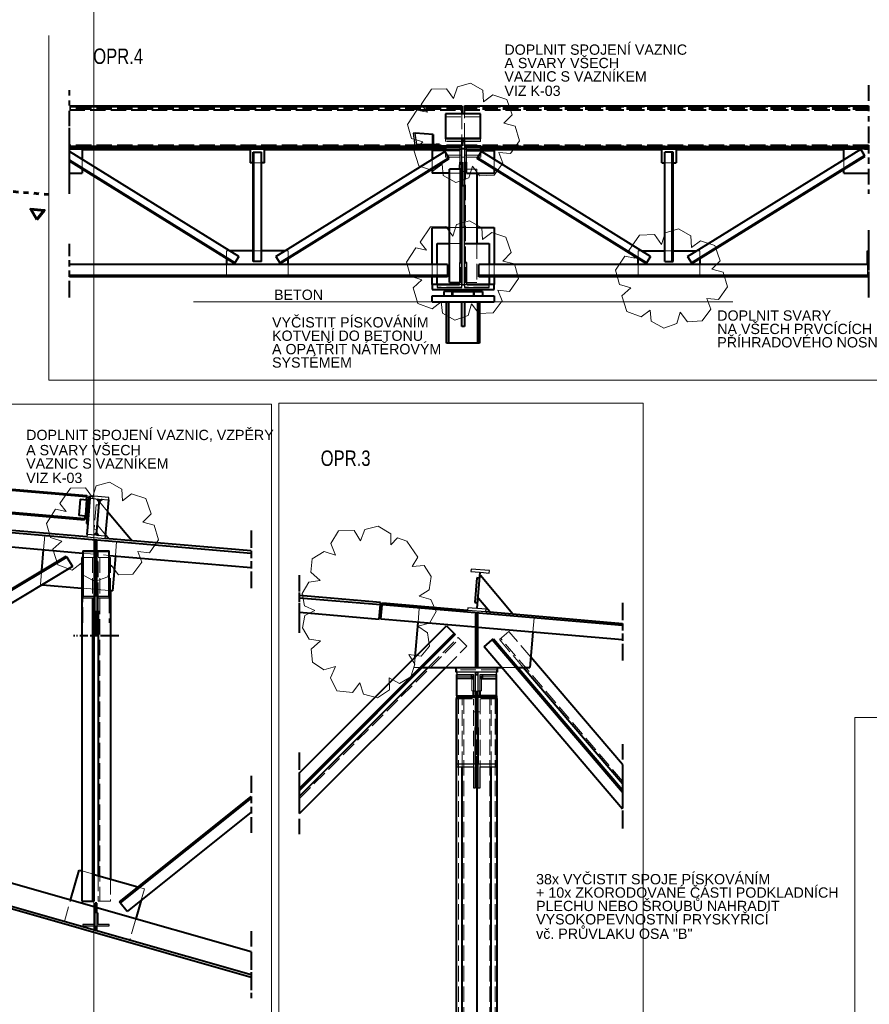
# Model space of a CAD drawing. Header units: metres. Extents: x 235 to 340, y 94 to 153.
# Tile 27 of 48: x 287 to 303, y 105 to 124. Entities that reach past the tile are written whole.
import ezdxf

# ---------------------------------------------------------------- set-up
doc = ezdxf.new("R2010")
doc.units = ezdxf.units.M
for name, pattern in [('__RA_2', [0.4, 0.3, -0.1]), ('__RA_4', [0.6, 0.3, -0.1, 0, -0.1, 0, -0.1]), ('__RA_5', [0.1, 0, -0.1])]:
    doc.linetypes.add(name, pattern=pattern)
doc.layers.add('POPIS', color=7, linetype='Continuous', lineweight=13)
doc.layers.add('Standard', color=7, linetype='Continuous', lineweight=40)
doc.styles.add('ARIAL', font='ARIAL.TTF')

msp = doc.modelspace()

# ---------------------------------------------------------------- linework, layer by layer
at = {"layer": 'Standard', "color": 7, "linetype": 'Continuous', "lineweight": 13}
for p, q in [((288.378, 101.082), (288.378, 126.281)), ((287.507, 123.529), (287.507, 116.83)), ((294.956, 118.352), (290.316, 118.352)), ((296.156, 118.352), (300.796, 118.352))]:
    msp.add_line(p, q, dxfattribs=at)
at = {"layer": 'Standard', "color": 1, "linetype": '__RA_4', "lineweight": 40}
for p, q in [((287.907, 120.965), (287.907, 122.56)), ((303.43, 122.56), (303.43, 120.965)), ((287.907, 120.875), (287.907, 121.734)), ((303.43, 121.734), (303.43, 120.454)), ((287.907, 120.705), (287.907, 121.675)), ((287.907, 120.686), (287.907, 121.505)), ((287.907, 120.454), (287.907, 121.486)), ((287.907, 121.304), (287.907, 121.398)), ((287.907, 121.3), (287.907, 121.372)), ((303.43, 121.398), (303.43, 121.304)), ((303.43, 121.372), (303.43, 121.3)), ((303.43, 119.742), (303.43, 118.678)), ((287.907, 118.462), (287.907, 119.478)), ((303.43, 119.478), (303.43, 118.462)), ((287.907, 118.438), (287.907, 119.262)), ((303.43, 119.262), (303.43, 118.438)), ((291.434, 113.91), (291.434, 113.07)), ((291.434, 113.87), (291.434, 112.789)), ((292.375, 112.202), (292.375, 113.042)), ((292.375, 111.921), (292.375, 113.002)), ((298.654, 112.504), (298.654, 111.663)), ((298.654, 112.463), (298.654, 111.382)), ((288.808, 111.862), (287.984, 111.862)), ((288.864, 111.862), (288.04, 111.862)), ((298.654, 109.758), (298.654, 108.588)), ((292.375, 108.502), (292.375, 109.596)), ((292.375, 108.457), (292.375, 109.302)), ((298.654, 109.265), (298.654, 108.415)), ((291.434, 109.138), (291.434, 108.308)), ((291.434, 109.108), (291.434, 108.031)), ((292.375, 108.005), (292.375, 109.144)), ((298.654, 109.215), (298.654, 108.095)), ((291.434, 106.122), (291.434, 104.872)), ((291.434, 105.672), (291.434, 104.822))]:
    msp.add_line(p, q, dxfattribs=at)
at = {"layer": 'Standard', "color": 1, "linetype": 'Continuous', "lineweight": 40}
for p, q in [((287.907, 122.161), (295.532, 122.161)), ((295.532, 122.161), (295.532, 122.005)), ((295.58, 122.161), (303.43, 122.161)), ((295.58, 122.005), (295.58, 122.161)), ((295.892, 122.005), (295.212, 122.005)), ((295.212, 122.005), (295.212, 121.527)), ((295.892, 121.527), (295.892, 122.005)), ((294.971, 121.607), (294.627, 121.627)), ((294.971, 121.607), (294.971, 121.411)), ((295.212, 121.527), (295.212, 121.523)), ((295.892, 121.527), (295.212, 121.527)), ((295.892, 121.523), (295.212, 121.523)), ((295.532, 121.523), (295.532, 121.386)), ((295.58, 121.386), (295.58, 121.523)), ((295.892, 121.523), (295.892, 121.527)), ((294.492, 121.364), (287.907, 121.364)), ((287.907, 121.338), (294.492, 121.338)), ((294.492, 121.338), (287.907, 121.338)), ((287.907, 121.334), (288.156, 121.334)), ((288.156, 121.334), (288.156, 121.12)), ((291.696, 121.334), (291.416, 121.334)), ((291.416, 121.334), (291.416, 121.054)), ((291.696, 121.054), (291.696, 121.334)), ((294.492, 121.332), (294.492, 121.354)), ((294.492, 121.332), (295.212, 121.332)), ((295.095, 121.407), (295.029, 121.411)), ((295.095, 121.407), (295.095, 121.386)), ((295.212, 121.346), (295.212, 121.294)), ((295.58, 121.472), (295.532, 121.472)), ((295.58, 121.469), (295.532, 121.469)), ((295.58, 121.325), (295.532, 121.325)), ((303.43, 121.364), (295.9, 121.364)), ((295.9, 121.294), (295.9, 121.346)), ((295.9, 121.338), (303.43, 121.338)), ((303.43, 121.338), (295.9, 121.338)), ((299.416, 121.334), (299.696, 121.334)), ((299.416, 121.054), (299.416, 121.334)), ((299.696, 121.334), (299.696, 121.054)), ((299.916, 119.235), (303.282, 121.322)), ((302.956, 121.334), (303.43, 121.334)), ((302.956, 121.12), (302.956, 121.334)), ((303.357, 121.199), (303.282, 121.322)), ((291.197, 119.235), (287.907, 121.275)), ((288.156, 121.313), (291.416, 121.313)), ((291.476, 121.258), (291.492, 121.258)), ((291.476, 119.138), (291.476, 121.258)), ((291.492, 121.258), (291.636, 121.258)), ((291.492, 119.138), (291.492, 121.258)), ((291.636, 119.138), (291.636, 121.258)), ((291.696, 121.313), (295.212, 121.313)), ((291.916, 119.235), (295.203, 121.273)), ((291.992, 119.113), (295.279, 121.15)), ((292, 119.099), (295.287, 121.137)), ((295.492, 121.294), (294.956, 121.294)), ((294.956, 121.294), (294.956, 121.12)), ((295.279, 121.15), (295.203, 121.273)), ((295.287, 121.137), (295.279, 121.15)), ((295.62, 121.294), (296.156, 121.294)), ((295.826, 121.137), (295.834, 121.15)), ((299.112, 119.099), (295.826, 121.137)), ((295.834, 121.15), (295.91, 121.273)), ((299.121, 119.113), (295.834, 121.15)), ((295.9, 121.313), (299.416, 121.313)), ((299.197, 119.235), (295.91, 121.273)), ((296.156, 121.294), (296.156, 121.12)), ((299.476, 119.138), (299.476, 121.258)), ((299.62, 121.258), (299.476, 121.258)), ((299.62, 119.138), (299.62, 121.258)), ((299.636, 121.258), (299.62, 121.258)), ((299.636, 119.138), (299.636, 121.258)), ((299.696, 121.313), (302.956, 121.313)), ((299.992, 119.113), (303.357, 121.199)), ((300, 119.099), (303.366, 121.186)), ((303.366, 121.186), (303.357, 121.199)), ((291.121, 119.113), (287.907, 121.105)), ((291.112, 119.099), (287.907, 121.086)), ((291.476, 121.054), (291.416, 121.054)), ((291.696, 121.054), (291.636, 121.054)), ((295.492, 121.065), (295.492, 121.018)), ((295.492, 120.929), (295.492, 121.018)), ((295.532, 121.065), (295.532, 121.044)), ((295.532, 121.044), (295.532, 120.608)), ((295.58, 121.044), (295.58, 121.065)), ((295.58, 120.608), (295.58, 121.044)), ((295.62, 121.018), (295.62, 121.065)), ((295.62, 120.854), (295.62, 121.018)), ((299.416, 121.054), (299.476, 121.054)), ((299.636, 121.054), (299.696, 121.054)), ((287.907, 120.854), (288.156, 120.854)), ((288.156, 120.932), (288.156, 120.854)), ((294.956, 120.932), (294.956, 120.854)), ((295.292, 120.854), (294.956, 120.854)), ((295.292, 118.729), (295.292, 120.929)), ((295.508, 120.929), (295.292, 120.929)), ((295.508, 119.117), (295.508, 120.929)), ((295.532, 120.929), (295.508, 120.929)), ((295.62, 120.929), (295.58, 120.929)), ((295.62, 120.854), (296.156, 120.854)), ((295.82, 120.854), (295.82, 119.488)), ((296.156, 120.932), (296.156, 120.854)), ((302.956, 120.854), (302.956, 120.932)), ((302.956, 120.854), (303.43, 120.854)), ((295.532, 119.797), (295.532, 120.608)), ((295.58, 120.608), (295.532, 120.608)), ((295.58, 119.797), (295.58, 120.608)), ((294.956, 119.797), (295.292, 119.797)), ((294.956, 119.078), (294.956, 119.797)), ((295.82, 119.797), (296.156, 119.797)), ((296.156, 119.797), (296.156, 119.078)), ((295.052, 119.488), (295.292, 119.488)), ((295.052, 119.078), (295.052, 119.488)), ((295.58, 119.488), (296.06, 119.488)), ((296.06, 119.488), (296.06, 119.078)), ((291.476, 119.342), (291.024, 119.342)), ((291.197, 119.235), (291.121, 119.113)), ((292.088, 119.342), (291.636, 119.342)), ((291.916, 119.235), (291.992, 119.113)), ((299.024, 119.342), (299.476, 119.342)), ((299.197, 119.235), (299.121, 119.113)), ((299.636, 119.342), (300.088, 119.342)), ((299.916, 119.235), (299.992, 119.113)), ((303.416, 119.342), (303.43, 119.342)), ((303.416, 119.078), (303.416, 119.342)), ((295.252, 119.078), (287.907, 119.078)), ((290.956, 119.196), (290.956, 119.078)), ((291.121, 119.113), (291.112, 119.099)), ((291.492, 119.138), (291.476, 119.138)), ((291.636, 119.138), (291.492, 119.138)), ((291.992, 119.113), (292, 119.099)), ((292.156, 119.078), (292.156, 119.196)), ((295.252, 119.078), (295.252, 118.862)), ((295.484, 119.117), (295.532, 119.117)), ((295.484, 119.117), (295.484, 119.116)), ((295.58, 119.117), (295.628, 119.117)), ((295.628, 119.116), (295.628, 119.117)), ((303.43, 119.078), (295.86, 119.078)), ((295.86, 118.862), (295.86, 119.078)), ((298.956, 119.078), (298.956, 119.196)), ((299.121, 119.113), (299.112, 119.099)), ((299.476, 119.138), (299.62, 119.138)), ((299.62, 119.138), (299.636, 119.138)), ((299.992, 119.113), (300, 119.099)), ((300.156, 119.196), (300.156, 119.078)), ((295.252, 118.862), (287.907, 118.862)), ((295.252, 118.838), (287.907, 118.838)), ((294.956, 118.688), (294.956, 118.838)), ((295.052, 118.688), (295.052, 118.838)), ((295.252, 118.862), (295.252, 118.838)), ((303.43, 118.862), (295.86, 118.862)), ((295.86, 118.838), (295.86, 118.862)), ((303.43, 118.838), (295.86, 118.838)), ((296.06, 118.838), (296.06, 118.688)), ((296.156, 118.838), (296.156, 118.688)), ((294.956, 118.688), (294.956, 118.592)), ((295.484, 118.688), (294.956, 118.688)), ((295.052, 118.688), (295.484, 118.688)), ((295.052, 118.688), (295.052, 118.681)), ((295.292, 118.729), (295.484, 118.729)), ((296.156, 118.688), (295.628, 118.688)), ((295.628, 118.688), (296.06, 118.688)), ((296.06, 118.681), (296.06, 118.688)), ((296.156, 118.592), (296.156, 118.688)), ((294.956, 118.592), (296.156, 118.592)), ((294.956, 118.352), (294.956, 118.472)), ((294.956, 118.472), (296.156, 118.472)), ((295.18, 118.552), (295.18, 118.472)), ((295.34, 118.552), (295.18, 118.552)), ((295.34, 118.472), (295.34, 118.552)), ((295.356, 118.592), (295.356, 118.552)), ((295.356, 118.552), (295.756, 118.552)), ((295.356, 118.472), (295.356, 118.552)), ((295.756, 118.552), (295.756, 118.592)), ((295.756, 118.552), (295.756, 118.472)), ((295.772, 118.552), (295.932, 118.552)), ((295.772, 118.472), (295.772, 118.552)), ((295.932, 118.552), (295.932, 118.472)), ((296.156, 118.472), (296.156, 118.352)), ((294.956, 118.352), (296.156, 118.352)), ((295.236, 117.552), (295.236, 118.352)), ((295.274, 118.352), (295.274, 117.552)), ((295.532, 117.872), (295.532, 118.352)), ((295.58, 118.352), (295.58, 117.872)), ((295.838, 118.352), (295.838, 117.552)), ((295.876, 118.352), (295.876, 117.552)), ((295.58, 117.872), (295.532, 117.872)), ((295.274, 117.552), (295.236, 117.552)), ((295.838, 117.552), (295.274, 117.552)), ((295.876, 117.552), (295.838, 117.552)), ((285.154, 114.851), (288.241, 114.587)), ((288.239, 114.562), (285.154, 114.826)), ((288.115, 114.517), (288.087, 114.199)), ((288.115, 114.517), (288.254, 114.505)), ((288.254, 114.505), (288.227, 114.187)), ((288.239, 114.562), (288.234, 114.507)), ((288.279, 114.564), (288.235, 114.045)), ((288.241, 114.587), (288.239, 114.562)), ((288.254, 114.505), (288.274, 114.504)), ((288.267, 114.043), (288.309, 114.535)), ((288.311, 114.561), (288.279, 114.564)), ((288.437, 114.524), (288.474, 114.481)), ((288.539, 114.515), (288.496, 114.479)), ((288.607, 113.799), (288.668, 114.504)), ((288.202, 114.134), (285.154, 114.395)), ((288.2, 114.109), (285.154, 114.37)), ((288.648, 114.276), (289.126, 113.708)), ((288.244, 113.784), (285.154, 114.049)), ((288.227, 114.187), (288.087, 114.199)), ((288.202, 114.134), (288.2, 114.109)), ((288.207, 114.188), (288.202, 114.134)), ((288.247, 114.185), (288.227, 114.187)), ((285.154, 114.008), (288.424, 113.728)), ((288.235, 114.045), (288.267, 114.043)), ((288.248, 113.829), (288.267, 114.043)), ((285.154, 113.727), (288.168, 113.469)), ((288.42, 113.855), (288.377, 113.818)), ((288.408, 113.728), (288.408, 113.318)), ((288.408, 113.728), (288.44, 113.728)), ((288.44, 113.318), (288.44, 113.728)), ((288.44, 113.727), (291.434, 113.47)), ((288.442, 113.853), (288.479, 113.81)), ((291.434, 113.51), (288.603, 113.753)), ((288.676, 113.747), (288.609, 113.825)), ((287.369, 113.128), (287.404, 113.535)), ((288.168, 113.514), (288.408, 113.514)), ((288.168, 113.514), (288.168, 112.628)), ((288.44, 113.514), (288.68, 113.514)), ((288.68, 112.628), (288.68, 113.514)), ((285.154, 111.799), (287.841, 113.411)), ((287.853, 113.391), (285.154, 111.771)), ((287.841, 113.411), (287.853, 113.391)), ((287.853, 113.391), (287.964, 113.206)), ((288.168, 113.384), (288.144, 113.384)), ((288.144, 113.384), (288.144, 106.704)), ((288.44, 113.318), (288.408, 113.318)), ((288.408, 113.318), (288.408, 113.283)), ((288.408, 113.283), (288.408, 112.628)), ((288.44, 113.283), (288.44, 113.318)), ((288.44, 112.628), (288.44, 113.283)), ((288.68, 113.425), (291.434, 113.189)), ((288.798, 113.415), (288.74, 112.737)), ((287.964, 113.206), (285.154, 111.519)), ((288.408, 113.048), (288.44, 113.048)), ((295.824, 112.989), (295.783, 112.51)), ((295.864, 112.985), (295.824, 112.989)), ((295.891, 113.037), (296.523, 112.286)), ((287.379, 112.854), (288.144, 112.789)), ((288.408, 112.766), (288.44, 112.763)), ((288.68, 112.743), (288.74, 112.737)), ((288.704, 112.741), (288.704, 107.134)), ((288.352, 112.599), (288.352, 106.704)), ((293.951, 112.507), (292.375, 112.642)), ((292.375, 112.602), (293.948, 112.467)), ((296.072, 112.325), (295.852, 112.586)), ((288.384, 106.704), (288.384, 112.346)), ((288.408, 112.346), (288.408, 111.862)), ((288.44, 111.862), (288.44, 112.346)), ((288.464, 112.346), (288.464, 107.202)), ((293.924, 112.188), (293.948, 112.467)), ((293.948, 112.467), (293.951, 112.507)), ((293.959, 112.185), (293.983, 112.464)), ((293.983, 112.464), (293.987, 112.504)), ((298.654, 112.063), (293.983, 112.464)), ((293.987, 112.504), (295.641, 112.362)), ((295.783, 112.51), (295.823, 112.507)), ((296, 112.331), (298.654, 112.104)), ((292.375, 112.321), (293.924, 112.188)), ((295.796, 112.027), (293.959, 112.185)), ((295.796, 112.289), (295.796, 111.248)), ((295.844, 112.289), (295.796, 112.289)), ((295.844, 111.248), (295.844, 112.289)), ((292.375, 109.196), (295.233, 112.054)), ((294.622, 111.444), (294.68, 112.123)), ((295.233, 112.054), (295.38, 111.907)), ((298.654, 111.782), (295.844, 112.023)), ((292.375, 108.902), (295.38, 111.907)), ((295.402, 111.885), (292.375, 108.857)), ((295.38, 111.907), (295.402, 111.885)), ((295.963, 111.648), (296.121, 111.783)), ((296.121, 111.783), (296.145, 111.804)), ((298.654, 108.815), (296.121, 111.783)), ((296.145, 111.804), (298.654, 108.865)), ((296.912, 111.932), (296.854, 111.248)), ((298.654, 108.495), (295.963, 111.648)), ((298.654, 109.358), (296.871, 111.447)), ((292.375, 108.744), (294.879, 111.248)), ((292.375, 108.405), (295.219, 111.248)), ((294.766, 111.248), (295.42, 111.248)), ((295.42, 111.248), (296.22, 111.248)), ((295.42, 111.153), (295.42, 111.248)), ((296.22, 111.248), (296.304, 111.248)), ((296.22, 111.248), (296.22, 111.153)), ((296.619, 111.248), (296.854, 111.248)), ((298.654, 108.988), (296.724, 111.248)), ((295.42, 111.153), (295.436, 111.153)), ((295.436, 111.033), (295.436, 111.112)), ((295.436, 110.694), (295.436, 111.033)), ((295.716, 111.033), (295.436, 111.033)), ((295.716, 111.112), (295.716, 111.033)), ((295.716, 111.08), (295.724, 111.08)), ((295.716, 111.033), (295.756, 111.033)), ((295.724, 111.08), (295.724, 111.033)), ((295.796, 111.153), (295.844, 111.153)), ((295.796, 111.112), (295.844, 111.112)), ((295.924, 111.033), (295.884, 111.033)), ((295.916, 111.033), (295.916, 111.08)), ((295.916, 111.08), (295.924, 111.08)), ((295.924, 111.112), (295.924, 111.033)), ((295.924, 111.033), (296.204, 111.033)), ((296.204, 111.153), (296.22, 111.153)), ((296.204, 111.033), (296.204, 111.112)), ((296.204, 110.694), (296.204, 111.033)), ((295.424, 102.946), (295.424, 110.646)), ((295.436, 110.646), (295.424, 110.646)), ((295.436, 110.694), (295.796, 110.694)), ((295.436, 110.694), (295.436, 110.668)), ((295.436, 109.367), (295.436, 110.668)), ((295.796, 110.668), (295.436, 110.668)), ((295.756, 110.694), (295.756, 110.792)), ((295.796, 110.792), (295.796, 110.312)), ((295.844, 110.312), (295.844, 110.792)), ((296.204, 110.694), (295.844, 110.694)), ((296.204, 110.668), (295.844, 110.668)), ((295.884, 110.694), (295.884, 110.792)), ((296.204, 110.694), (296.204, 110.668)), ((296.204, 110.668), (296.204, 109.367)), ((296.216, 110.646), (296.204, 110.646)), ((296.216, 102.946), (296.216, 110.646)), ((295.844, 110.312), (295.796, 110.312)), ((295.796, 110.312), (295.796, 110.082)), ((295.844, 110.082), (295.844, 110.312)), ((295.796, 109.367), (295.796, 110.082)), ((295.844, 110.082), (295.844, 109.367)), ((295.796, 109.512), (295.844, 109.512)), ((295.82, 109.512), (295.82, 102.546)), ((295.54, 101.386), (295.54, 109.315)), ((296.1, 101.386), (296.1, 109.315)), ((288.878, 106.693), (291.434, 108.738)), ((291.434, 108.708), (288.893, 106.675)), ((291.434, 108.431), (289.027, 106.506)), ((288.408, 106.586), (285.154, 107.516)), ((287.927, 106.723), (288.094, 107.308)), ((288.094, 107.308), (288.144, 107.294)), ((288.384, 107.225), (289.238, 106.981)), ((291.434, 105.272), (285.154, 107.066)), ((291.434, 105.222), (285.154, 107.016)), ((288.144, 106.704), (288.352, 106.704)), ((288.352, 106.704), (288.384, 106.704)), ((288.408, 106.668), (288.408, 106.508)), ((288.44, 106.668), (288.408, 106.668)), ((288.44, 106.508), (288.44, 106.668)), ((288.893, 106.675), (288.878, 106.693)), ((289.027, 106.506), (288.893, 106.675)), ((289.3, 106.724), (289.196, 106.361)), ((288.408, 106.508), (288.408, 106.468)), ((288.44, 106.508), (288.408, 106.508)), ((291.434, 105.722), (288.44, 106.577)), ((288.44, 106.468), (288.44, 106.508)), ((288.408, 106.228), (288.408, 106.148)), ((288.44, 106.148), (288.44, 106.228)), ((288.408, 106.148), (288.44, 106.148))]:
    msp.add_line(p, q, dxfattribs=at)
at = {"layer": 'Standard', "color": 136, "linetype": '__RA_2', "lineweight": 18}
for p, q in [((287.907, 122.135), (295.532, 122.135)), ((295.532, 122.135), (287.907, 122.135)), ((295.532, 122.115), (287.907, 122.115)), ((295.532, 122.11), (287.907, 122.11)), ((287.907, 122.092), (295.532, 122.092)), ((295.532, 122.092), (287.907, 122.092)), ((295.58, 122.135), (303.43, 122.135)), ((303.43, 122.135), (295.58, 122.135)), ((303.43, 122.115), (295.58, 122.115)), ((303.43, 122.11), (295.58, 122.11)), ((295.58, 122.092), (303.43, 122.092)), ((303.43, 122.092), (295.58, 122.092)), ((287.907, 122.068), (295.532, 122.068)), ((295.212, 122.002), (295.892, 122.002)), ((295.212, 121.95), (295.892, 121.95)), ((295.892, 121.947), (295.212, 121.947)), ((295.532, 122.005), (295.532, 121.523)), ((295.58, 122.068), (303.43, 122.068)), ((295.58, 121.523), (295.58, 122.005)), ((294.586, 121.627), (294.957, 121.605)), ((294.957, 121.605), (294.971, 121.607)), ((294.957, 121.366), (294.957, 121.605)), ((295.212, 121.472), (295.212, 121.523)), ((295.892, 121.523), (295.892, 121.472)), ((295.532, 121.406), (287.907, 121.406)), ((287.907, 121.382), (295.532, 121.382)), ((295.532, 121.382), (287.907, 121.382)), ((287.907, 121.359), (295.532, 121.359)), ((295.532, 121.364), (294.492, 121.364)), ((295.212, 121.364), (294.492, 121.364)), ((294.492, 121.338), (295.212, 121.338)), ((295.212, 121.338), (294.492, 121.338)), ((294.957, 121.366), (294.615, 121.386)), ((294.971, 121.391), (294.654, 121.411)), ((295.095, 121.383), (294.957, 121.366)), ((294.971, 121.411), (294.971, 121.391)), ((294.971, 121.391), (295.095, 121.407)), ((295.095, 121.383), (295.032, 121.386)), ((295.095, 121.386), (295.095, 121.383)), ((295.212, 121.469), (295.212, 121.472)), ((295.532, 121.472), (295.212, 121.472)), ((295.532, 121.469), (295.212, 121.469)), ((295.212, 121.338), (295.532, 121.338)), ((295.532, 121.338), (295.212, 121.338)), ((295.892, 121.472), (295.58, 121.472)), ((295.892, 121.469), (295.58, 121.469)), ((303.43, 121.406), (295.58, 121.406)), ((295.58, 121.382), (303.43, 121.382)), ((303.43, 121.382), (295.58, 121.382)), ((295.9, 121.364), (295.58, 121.364)), ((295.58, 121.359), (303.43, 121.359)), ((295.58, 121.338), (295.9, 121.338)), ((295.9, 121.338), (295.58, 121.338)), ((295.892, 121.472), (295.892, 121.469)), ((287.907, 121.313), (288.156, 121.313)), ((291.416, 121.313), (291.696, 121.313)), ((295.212, 121.313), (295.532, 121.313)), ((295.212, 121.294), (295.212, 121.161)), ((295.212, 121.201), (295.532, 121.201)), ((295.492, 121.161), (295.212, 121.161)), ((295.532, 121.161), (295.58, 121.161)), ((295.58, 121.313), (295.9, 121.313)), ((295.58, 121.201), (295.9, 121.201)), ((295.9, 121.161), (295.62, 121.161)), ((295.9, 121.161), (295.9, 121.294)), ((299.416, 121.313), (299.696, 121.313)), ((302.956, 121.313), (303.43, 121.313)), ((288.156, 121.12), (288.156, 120.932)), ((291.636, 121.054), (291.476, 121.054)), ((294.956, 121.12), (294.956, 120.951)), ((294.956, 120.951), (294.956, 120.932)), ((296.156, 121.12), (296.156, 120.932)), ((299.476, 121.054), (299.636, 121.054)), ((302.956, 120.932), (302.956, 121.12)), ((295.492, 120.854), (295.292, 120.854)), ((295.492, 120.854), (295.492, 120.929)), ((295.532, 120.882), (295.492, 120.882)), ((295.58, 120.882), (295.532, 120.882)), ((295.62, 120.882), (295.58, 120.882)), ((295.604, 118.729), (295.604, 120.929)), ((295.82, 120.929), (295.62, 120.929)), ((295.82, 120.929), (295.82, 120.854)), ((295.292, 119.797), (295.532, 119.797)), ((295.58, 119.797), (295.82, 119.797)), ((295.292, 119.488), (295.532, 119.488)), ((295.82, 119.488), (295.82, 118.729)), ((291.024, 119.342), (290.956, 119.342)), ((290.956, 119.342), (290.956, 119.196)), ((291.636, 119.342), (291.476, 119.342)), ((292.156, 119.342), (292.088, 119.342)), ((292.156, 119.215), (292.156, 119.342)), ((298.956, 119.342), (299.024, 119.342)), ((298.956, 119.196), (298.956, 119.342)), ((299.476, 119.342), (299.636, 119.342)), ((300.088, 119.342), (300.156, 119.342)), ((300.156, 119.342), (300.156, 119.215)), ((290.956, 119.078), (290.956, 118.862)), ((292.156, 119.196), (292.156, 119.215)), ((292.156, 118.862), (292.156, 119.078)), ((294.956, 118.838), (294.956, 119.078)), ((295.052, 118.838), (295.052, 119.078)), ((295.508, 118.729), (295.508, 119.117)), ((295.532, 118.729), (295.532, 119.116)), ((295.58, 118.688), (295.58, 119.116)), ((296.06, 119.078), (296.06, 118.838)), ((296.156, 119.078), (296.156, 118.838)), ((298.956, 118.862), (298.956, 119.078)), ((300.156, 119.215), (300.156, 119.196)), ((300.156, 119.078), (300.156, 118.862)), ((303.416, 118.862), (303.416, 119.078)), ((295.484, 118.729), (295.508, 118.729)), ((295.628, 118.688), (295.484, 118.688)), ((295.508, 118.729), (295.532, 118.729)), ((295.532, 118.729), (295.532, 118.688)), ((295.532, 118.688), (295.58, 118.688)), ((295.58, 118.729), (295.82, 118.729)), ((295.532, 118.64), (295.052, 118.64)), ((296.06, 118.64), (295.58, 118.64)), ((288.234, 114.507), (288.207, 114.188)), ((288.494, 114.459), (288.648, 114.276)), ((288.427, 114.41), (288.386, 113.932)), ((288.467, 114.407), (288.427, 114.41)), ((288.386, 113.932), (288.426, 113.929)), ((288.609, 113.825), (288.456, 114.008)), ((287.404, 113.535), (287.427, 113.814)), ((288.424, 113.728), (288.44, 113.727)), ((288.822, 113.694), (288.798, 113.415)), ((288.384, 113.493), (288.168, 113.493)), ((288.384, 113.493), (288.384, 112.599)), ((288.68, 113.493), (288.464, 113.493)), ((288.464, 112.599), (288.464, 113.493)), ((288.168, 113.469), (288.68, 113.425)), ((288.352, 113.384), (288.168, 113.384)), ((288.384, 113.384), (288.352, 113.384)), ((288.352, 113.384), (288.352, 112.599)), ((288.408, 113.309), (288.384, 113.309)), ((288.464, 113.309), (288.44, 113.309)), ((288.704, 113.384), (288.464, 113.384)), ((288.496, 113.384), (288.496, 106.704)), ((288.704, 113.384), (288.704, 112.741)), ((287.345, 112.857), (287.366, 113.099)), ((287.366, 113.099), (287.369, 113.128)), ((287.345, 112.857), (287.379, 112.854)), ((288.144, 112.789), (288.408, 112.766)), ((288.44, 112.763), (288.68, 112.743)), ((288.168, 112.115), (288.168, 112.599)), ((288.68, 112.599), (288.68, 112.115)), ((294.68, 112.123), (294.704, 112.402)), ((296.936, 112.211), (296.912, 111.932)), ((295.844, 112.023), (295.796, 112.027)), ((296.264, 111.788), (296.447, 111.943)), ((296.871, 111.447), (296.447, 111.943)), ((292.375, 108.699), (295.482, 111.806)), ((294.879, 111.248), (295.459, 111.828)), ((295.459, 111.828), (295.629, 111.659)), ((296.724, 111.248), (296.264, 111.788)), ((298.654, 109.037), (296.289, 111.808)), ((295.219, 111.248), (295.629, 111.659)), ((294.605, 111.248), (294.622, 111.444)), ((294.605, 111.248), (294.721, 111.248)), ((294.721, 111.248), (294.766, 111.248)), ((296.204, 111.201), (295.436, 111.201)), ((295.436, 111.153), (295.436, 111.201)), ((296.204, 111.201), (296.204, 111.153)), ((296.304, 111.248), (296.619, 111.248)), ((295.436, 111.08), (295.716, 111.08)), ((295.724, 111.033), (295.724, 110.792)), ((295.916, 110.792), (295.916, 111.033)), ((295.924, 111.08), (296.204, 111.08)), ((295.436, 110.646), (295.796, 110.646)), ((295.436, 110.637), (295.756, 110.637)), ((295.464, 110.646), (295.464, 101.346)), ((295.54, 109.315), (295.54, 110.646)), ((295.569, 110.646), (295.569, 101.346)), ((295.724, 110.792), (295.756, 110.792)), ((295.756, 109.315), (295.756, 110.637)), ((295.82, 110.646), (295.796, 110.646)), ((295.82, 110.646), (295.82, 109.512)), ((295.844, 110.646), (295.82, 110.646)), ((296.204, 110.646), (295.844, 110.646)), ((295.884, 110.792), (295.916, 110.792)), ((295.884, 110.637), (296.204, 110.637)), ((295.884, 110.637), (295.884, 109.315)), ((296.072, 110.646), (296.072, 101.346)), ((296.1, 109.315), (296.1, 110.646)), ((296.176, 110.646), (296.176, 101.346)), ((295.756, 110.387), (295.796, 110.387)), ((295.844, 110.387), (295.884, 110.387)), ((288.144, 107.294), (288.352, 107.234)), ((288.352, 107.234), (288.384, 107.225)), ((288.464, 107.202), (288.464, 106.704)), ((288.704, 107.134), (288.704, 106.704)), ((289.238, 106.981), (289.266, 106.973)), ((289.266, 106.973), (289.363, 106.945)), ((289.363, 106.945), (289.3, 106.724)), ((287.808, 106.308), (287.927, 106.723)), ((288.44, 106.577), (288.408, 106.586)), ((288.464, 106.704), (288.704, 106.704)), ((289.196, 106.361), (289.078, 105.945))]:
    msp.add_line(p, q, dxfattribs=at)
at = {"layer": 'Standard', "color": 2, "linetype": 'Continuous', "lineweight": 25}
for p, q in [((294.586, 121.627), (294.615, 121.386)), ((294.627, 121.627), (294.586, 121.627)), ((294.654, 121.411), (294.627, 121.627)), ((294.492, 121.386), (294.492, 121.354)), ((295.212, 121.386), (294.492, 121.386)), ((294.492, 121.354), (295.212, 121.354)), ((294.615, 121.386), (295.032, 121.386)), ((295.029, 121.411), (294.654, 121.411)), ((295.032, 121.386), (295.029, 121.411)), ((295.212, 121.354), (295.212, 121.386)), ((288.313, 114.581), (288.309, 114.535)), ((288.309, 114.535), (288.477, 114.52)), ((288.671, 114.55), (288.313, 114.581)), ((288.477, 114.52), (288.417, 113.815)), ((288.439, 113.813), (288.499, 114.519)), ((288.499, 114.519), (288.668, 114.504)), ((288.668, 114.504), (288.671, 114.55)), ((288.248, 113.829), (288.244, 113.784)), ((288.244, 113.784), (288.603, 113.753)), ((288.417, 113.815), (288.248, 113.829)), ((288.607, 113.799), (288.439, 113.813)), ((288.603, 113.753), (288.607, 113.799)), ((295.709, 113.159), (295.705, 113.113)), ((295.705, 113.113), (295.873, 113.099)), ((296.068, 113.128), (295.709, 113.159)), ((295.873, 113.099), (295.813, 112.393)), ((295.835, 112.391), (295.896, 113.097)), ((295.896, 113.097), (296.064, 113.082)), ((296.064, 113.082), (296.068, 113.128)), ((288.408, 112.628), (288.168, 112.628)), ((288.168, 112.628), (288.168, 112.599)), ((288.168, 112.599), (288.384, 112.599)), ((288.384, 112.599), (288.384, 112.346)), ((288.408, 112.346), (288.408, 112.628)), ((288.44, 112.628), (288.44, 112.346)), ((288.68, 112.628), (288.44, 112.628)), ((288.464, 112.599), (288.68, 112.599)), ((288.464, 112.346), (288.464, 112.599)), ((288.68, 112.599), (288.68, 112.628)), ((288.384, 112.346), (288.408, 112.346)), ((288.44, 112.346), (288.464, 112.346)), ((295.645, 112.408), (295.641, 112.362)), ((295.641, 112.362), (296, 112.331)), ((295.813, 112.393), (295.645, 112.408)), ((296.003, 112.377), (295.835, 112.391)), ((296, 112.331), (296.003, 112.377)), ((295.796, 111.153), (295.436, 111.153)), ((295.436, 111.153), (295.436, 111.112)), ((295.436, 111.112), (295.756, 111.112)), ((295.756, 111.112), (295.756, 110.792)), ((295.796, 110.792), (295.796, 111.153)), ((295.844, 111.153), (295.844, 110.792)), ((296.204, 111.153), (295.844, 111.153)), ((295.884, 110.792), (295.884, 111.112)), ((295.884, 111.112), (296.204, 111.112)), ((296.204, 111.112), (296.204, 111.153)), ((295.756, 110.792), (295.796, 110.792)), ((295.844, 110.792), (295.884, 110.792)), ((295.796, 109.367), (295.436, 109.367)), ((295.436, 109.367), (295.436, 109.315)), ((295.436, 109.315), (295.756, 109.315)), ((295.756, 109.315), (295.756, 108.906)), ((295.796, 108.906), (295.796, 109.367)), ((295.844, 109.367), (295.844, 108.906)), ((296.204, 109.367), (295.844, 109.367)), ((295.884, 109.315), (296.204, 109.315)), ((295.884, 108.906), (295.884, 109.315)), ((296.204, 109.315), (296.204, 109.367)), ((295.756, 108.906), (295.796, 108.906)), ((295.844, 108.906), (295.884, 108.906)), ((288.408, 106.468), (288.384, 106.468)), ((288.384, 106.468), (288.384, 106.252)), ((288.408, 106.228), (288.408, 106.468)), ((288.464, 106.468), (288.44, 106.468)), ((288.44, 106.468), (288.44, 106.228)), ((288.464, 106.252), (288.464, 106.468)), ((288.384, 106.252), (288.168, 106.252)), ((288.168, 106.252), (288.168, 106.228)), ((288.168, 106.228), (288.408, 106.228)), ((288.44, 106.228), (288.68, 106.228)), ((288.68, 106.252), (288.464, 106.252)), ((288.68, 106.228), (288.68, 106.252))]:
    msp.add_line(p, q, dxfattribs=at)
at = {"layer": 'Standard', "color": 4, "linetype": 'Continuous', "lineweight": 25}
for p, q in [((295.532, 121.386), (295.212, 121.386)), ((295.212, 121.386), (295.212, 121.354)), ((295.212, 121.354), (295.212, 121.346)), ((295.212, 121.346), (295.492, 121.346)), ((295.492, 121.346), (295.492, 121.065)), ((295.532, 121.065), (295.532, 121.386)), ((295.9, 121.386), (295.58, 121.386)), ((295.58, 121.386), (295.58, 121.065)), ((295.62, 121.065), (295.62, 121.346)), ((295.62, 121.346), (295.9, 121.346)), ((295.9, 121.346), (295.9, 121.386)), ((295.492, 121.065), (295.532, 121.065)), ((295.58, 121.065), (295.62, 121.065)), ((295.58, 119.797), (295.532, 119.797)), ((295.532, 119.797), (295.532, 119.116)), ((295.58, 119.116), (295.58, 119.797)), ((295.484, 119.116), (295.484, 118.681)), ((295.532, 119.116), (295.484, 119.116)), ((295.532, 118.681), (295.532, 119.116)), ((295.532, 119.116), (295.532, 118.681)), ((295.628, 119.116), (295.58, 119.116)), ((295.58, 119.116), (295.58, 118.681)), ((295.58, 118.681), (295.58, 119.116)), ((295.628, 118.681), (295.628, 119.116)), ((295.484, 118.681), (295.052, 118.681)), ((295.052, 118.681), (295.052, 118.633)), ((295.532, 118.633), (295.532, 118.681)), ((295.532, 118.681), (295.58, 118.681)), ((295.58, 118.681), (295.58, 118.633)), ((296.06, 118.681), (295.628, 118.681)), ((296.06, 118.633), (296.06, 118.681)), ((295.052, 118.633), (295.532, 118.633)), ((295.58, 118.633), (296.06, 118.633))]:
    msp.add_line(p, q, dxfattribs=at)
at = {"layer": 'Standard', "color": 3, "linetype": '__RA_5', "lineweight": 60}
msp.add_line((286.814, 120.495), (287.611, 120.427), dxfattribs=at)
msp.add_line((286.814, 120.495), (287.611, 120.427), dxfattribs=at)
msp.add_line((286.814, 120.495), (287.611, 120.427), dxfattribs=at)
at = {"layer": 'Standard', "color": 7, "linetype": 'Continuous', "lineweight": 13}
for points in [[(287.507, 116.83), (303.83, 116.83), (303.83, 123.529)], [(294.942, 122.486), (294.739, 122.187), (294.861, 122.036)], [(295.372, 122.304), (295.236, 122.494), (294.942, 122.486)], [(295.702, 122.603), (295.444, 122.531), (295.372, 122.304)], [(295.952, 122.242), (295.94, 122.468), (295.702, 122.603)], [(296.405, 122.284), (296.13, 122.375), (295.952, 122.242)], [(296.346, 121.822), (296.508, 121.987), (296.405, 122.284)], [(294.861, 122.036), (294.655, 122.078), (294.475, 121.801)], [(294.475, 121.801), (294.553, 121.525), (294.774, 121.459)], [(296.653, 121.48), (296.569, 121.766), (296.346, 121.822)], [(294.774, 121.459), (294.601, 121.303), (294.696, 120.997)], [(296.251, 121.255), (296.478, 121.232), (296.653, 121.48)], [(296.158, 120.816), (296.33, 121.046), (296.251, 121.255)], [(294.696, 120.997), (294.974, 120.895), (295.15, 121.027)], [(295.15, 121.027), (295.171, 120.809), (295.414, 120.674)], [(295.414, 120.674), (295.67, 120.763), (295.735, 120.99)], [(295.735, 120.99), (295.876, 120.8), (296.158, 120.816)], [(294.924, 119.809), (294.721, 119.51), (294.843, 119.358)], [(295.353, 119.627), (295.218, 119.817), (294.924, 119.809)], [(295.683, 119.926), (295.425, 119.854), (295.353, 119.627)], [(295.934, 119.565), (295.922, 119.791), (295.683, 119.926)], [(296.387, 119.607), (296.112, 119.698), (295.934, 119.565)], [(296.328, 119.145), (296.49, 119.31), (296.387, 119.607)], [(298.982, 119.651), (298.779, 119.352), (298.901, 119.2)], [(299.411, 119.468), (299.276, 119.659), (298.982, 119.651)], [(299.742, 119.768), (299.484, 119.696), (299.411, 119.468)], [(299.992, 119.407), (299.98, 119.633), (299.742, 119.768)], [(300.445, 119.449), (300.17, 119.54), (299.992, 119.407)], [(300.386, 118.987), (300.548, 119.152), (300.445, 119.449)], [(294.843, 119.358), (294.637, 119.401), (294.456, 119.124)], [(298.901, 119.2), (298.695, 119.242), (298.515, 118.966)], [(294.456, 119.124), (294.534, 118.848), (294.755, 118.782)], [(296.635, 118.803), (296.551, 119.089), (296.328, 119.145)], [(298.515, 118.966), (298.593, 118.69), (298.814, 118.624)], [(300.693, 118.645), (300.609, 118.931), (300.386, 118.987)], [(294.755, 118.782), (294.583, 118.626), (294.677, 118.32)], [(296.232, 118.578), (296.459, 118.555), (296.635, 118.803)], [(300.29, 118.419), (300.518, 118.397), (300.693, 118.645)], [(296.139, 118.139), (296.312, 118.369), (296.232, 118.578)], [(298.814, 118.624), (298.641, 118.468), (298.736, 118.162)], [(294.677, 118.32), (294.955, 118.218), (295.131, 118.35)], [(295.131, 118.35), (295.152, 118.132), (295.396, 117.997)], [(295.396, 117.997), (295.651, 118.086), (295.716, 118.313)], [(295.716, 118.313), (295.858, 118.123), (296.139, 118.139)], [(300.198, 117.98), (300.37, 118.211), (300.29, 118.419)], [(298.736, 118.162), (299.014, 118.06), (299.19, 118.192)], [(299.19, 118.192), (299.211, 117.974), (299.454, 117.839)], [(299.454, 117.839), (299.71, 117.928), (299.775, 118.154)], [(299.775, 118.154), (299.916, 117.965), (300.198, 117.98)], [(284.754, 104.228), (291.834, 104.228), (291.834, 116.366), (284.754, 116.366), (284.754, 104.228)], [(291.975, 97.886), (299.054, 97.886), (299.054, 116.384), (291.975, 116.384), (291.975, 97.886)], [(288.685, 114.848), (288.427, 114.776), (288.354, 114.548)], [(288.935, 114.486), (288.923, 114.712), (288.685, 114.848)], [(287.925, 114.731), (287.722, 114.432), (287.844, 114.28)], [(288.354, 114.548), (288.219, 114.738), (287.925, 114.731)], [(289.388, 114.529), (289.113, 114.619), (288.935, 114.486)], [(289.329, 114.067), (289.491, 114.232), (289.388, 114.529)], [(287.844, 114.28), (287.638, 114.322), (287.457, 114.046)], [(289.636, 113.724), (289.552, 114.011), (289.329, 114.067)], [(287.457, 114.046), (287.536, 113.77), (287.756, 113.703)], [(293.132, 113.904), (292.986, 113.654), (293.073, 113.431)], [(293.564, 113.708), (293.44, 113.911), (293.132, 113.904)], [(293.904, 113.995), (293.648, 113.927), (293.564, 113.708)], [(294.148, 113.629), (294.15, 113.846), (293.904, 113.995)], [(287.756, 113.703), (287.584, 113.548), (287.678, 113.241)], [(289.233, 113.499), (289.461, 113.476), (289.636, 113.724)], [(294.459, 113.7), (294.281, 113.767), (294.148, 113.629)], [(294.565, 113.206), (294.678, 113.39), (294.459, 113.7)], [(289.14, 113.06), (289.313, 113.291), (289.233, 113.499)], [(293.073, 113.431), (292.853, 113.5), (292.62, 113.356)], [(292.62, 113.356), (292.598, 113.097), (292.779, 112.935)], [(287.678, 113.241), (287.956, 113.14), (288.132, 113.272)], [(288.132, 113.272), (288.153, 113.054), (288.397, 112.919)], [(288.397, 112.919), (288.652, 113.007), (288.718, 113.234)], [(288.718, 113.234), (288.859, 113.045), (289.14, 113.06)], [(294.933, 113.013), (294.797, 113.226), (294.565, 113.206)], [(292.779, 112.935), (292.558, 112.902), (292.427, 112.683)], [(294.7, 112.635), (294.894, 112.753), (294.933, 113.013)], [(292.427, 112.683), (292.473, 112.444), (292.676, 112.351)], [(295.03, 112.333), (294.928, 112.564), (294.7, 112.635)], [(292.676, 112.351), (292.48, 112.255), (292.432, 112.015)], [(294.674, 112.051), (294.9, 112.109), (295.03, 112.333)], [(292.432, 112.015), (292.562, 111.797), (292.782, 111.766)], [(294.9, 111.66), (294.864, 111.92), (294.674, 112.051)], [(292.782, 111.766), (292.6, 111.604), (292.628, 111.351)], [(294.498, 111.497), (294.741, 111.469), (294.9, 111.66)], [(294.538, 111.064), (294.62, 111.311), (294.498, 111.497)], [(292.628, 111.351), (292.852, 111.203), (293.074, 111.265)], [(293.074, 111.265), (292.978, 111.047), (293.099, 110.793)], [(293.889, 110.654), (294.124, 110.813), (294.121, 111.042)], [(294.121, 111.042), (294.319, 110.935), (294.538, 111.064)], [(293.099, 110.793), (293.405, 110.757), (293.546, 110.95)], [(293.546, 110.95), (293.618, 110.727), (293.889, 110.654)]]:
    msp.add_lwpolyline(points, dxfattribs=at)
at = {"layer": 'Standard', "color": 3, "linetype": 'Continuous', "lineweight": 60}
msp.add_lwpolyline([(287.269, 119.954), (287.416, 120.13), (287.154, 120.152), (287.269, 119.954)], dxfattribs=at)
msp.add_lwpolyline([(287.269, 119.954), (287.416, 120.13), (287.154, 120.152), (287.269, 119.954)], dxfattribs=at)
msp.add_lwpolyline([(287.269, 119.954), (287.416, 120.13), (287.154, 120.152), (287.269, 119.954)], dxfattribs=at)
at = {"layer": 'Standard', "color": 7, "linetype": 'Continuous', "lineweight": 18}
msp.add_lwpolyline([(303.169, 97.933), (310.249, 97.933), (310.249, 110.271), (303.169, 110.271), (303.169, 97.933)], dxfattribs=at)

# ---------------------------------------------------------------- texts
at = {"layer": 'POPIS', "color": 204, "linetype": 'Continuous', "lineweight": 13, "attachment_point": 7, "style": 'ARIAL'}
for s, insert, char_height, width in [('\\W0.77;OPR.4', (288.368, 122.971), 0.3, 0.11538), ('\\W0.99;DOPLNIT\\~SPOJENÍ\\~VAZNIC', (296.358, 123.151), 0.2, 0.09912), ('\\W0.99;A\\~SVARY\\~VŠECH\\~', (296.358, 122.891), 0.2, 0.09912), ('\\W0.99;VAZNIC\\~S\\~VAZNÍKEM', (296.358, 122.631), 0.2, 0.09912), ('\\W0.99;VIZ\\~K-03', (296.358, 122.351), 0.2, 0.09912), ('\\W0.99;BETON', (291.882, 118.387), 0.2, 0.09912), ('\\W0.99;VYČISTIT\\~PÍSKOVÁNÍM', (291.843, 117.851), 0.2, 0.09912), ('\\W0.99;DOPLNIT\\~SVARY', (300.494, 117.983), 0.2, 0.09912), ('\\W0.99;NA\\~VŠECH\\~PRVCÍCÍCH', (300.494, 117.723), 0.2, 0.09912), ('\\W0.99;KOTVENÍ\\~DO\\~BETONU', (291.843, 117.591), 0.2, 0.09912), ('\\W0.99;PŘÍHRADOVÉHO\\~NOSNÍKU', (300.494, 117.463), 0.2, 0.09912), ('\\W0.99;A\\~OPATŘIT\\~NÁTĚROVÝM', (291.843, 117.331), 0.2, 0.09912), ('\\W0.99;SYSTÉMEM', (291.843, 117.071), 0.2, 0.09912), ('\\W0.99;DOPLNIT\\~SPOJENÍ\\~VAZNIC,\\~VZPĚRY', (287.065, 115.628), 0.2, 0.09912), ('\\W0.99;A\\~SVARY\\~VŠECH\\~', (287.065, 115.368), 0.2, 0.09912), ('\\W0.77;OPR.3', (292.788, 115.159), 0.3, 0.11538), ('\\W0.99;VAZNIC\\~S\\~VAZNÍKEM', (287.065, 115.108), 0.2, 0.09912), ('\\W0.99;VIZ\\~K-03', (287.065, 114.828), 0.2, 0.09912), ('\\W0.99;38x\\~VYČISTIT\\~SPOJE\\~PÍSKOVÁNÍM', (296.974, 107.029), 0.2, 0.09912), ('\\W0.99;+\\~10x\\~ZKORODOVANÉ\\~ČÁSTI\\~PODKLADNÍCH', (296.974, 106.769), 0.2, 0.09912), ('\\W0.99;PLECHU\\~NEBO\\~ŠROUBŮ\\~NAHRADIT', (296.974, 106.509), 0.2, 0.09912), ('\\W0.99;VYSOKOPEVNOSTNÍ\\~PRYSKYŘICÍ', (296.974, 106.249), 0.2, 0.09912), ('\\W0.99;vč.\\~PRŮVLAKU\\~OSA\\~"B"', (296.974, 105.969), 0.2, 0.09912)]:
    msp.add_mtext(s, dxfattribs=dict(at, insert=insert, char_height=char_height, width=width))

doc.saveas('drawing.dxf')
